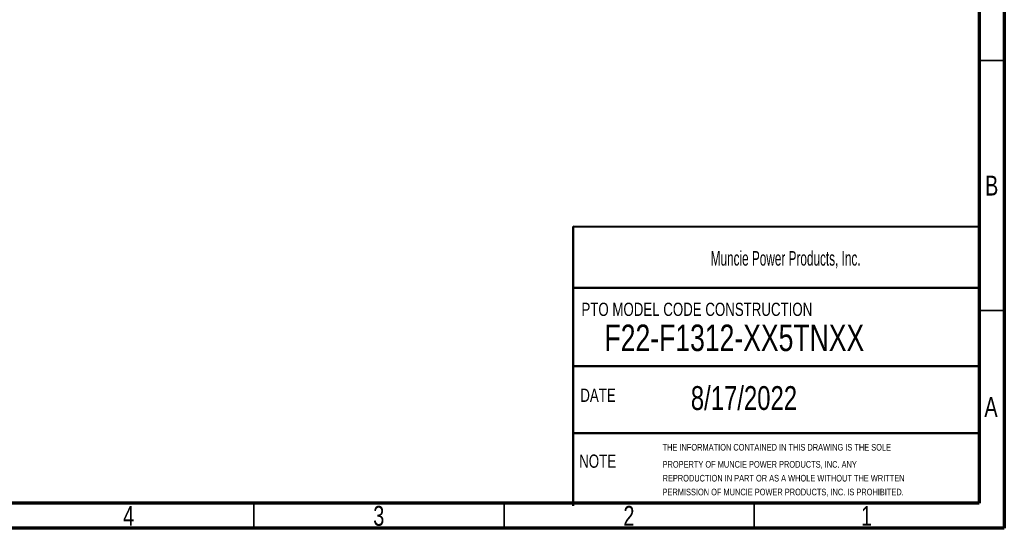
# Model space of a CAD drawing. Header units: inches. Extents: x 0.6 to 16.3, y 0.2 to 11.5.
# Tile 8 of 30: x 8.6 to 16.3, y 0.2 to 4.2. Entities that reach past the tile are written whole.
import ezdxf

# ---------------------------------------------------------------- set-up
doc = ezdxf.new("R2010")
doc.units = ezdxf.units.IN
doc.header["$MEASUREMENT"] = 0
doc.styles.add('SLDTEXTSTYLE0', font='TXT', dxfattribs={"width": 0.75})
doc.styles.add('SLDTEXTSTYLE1', font='TXT', dxfattribs={"width": 0.7})
doc.styles.add('SLDTEXTSTYLE2', font='TXT', dxfattribs={"width": 0.605})

# ---------------------------------------------------------------- blocks, each defined once
blk = doc.blocks.new('SW_NOTE_0')
at = {"color": 0, "linetype": 'Continuous', "lineweight": 0, "char_height": 0.052083, "attachment_point": 1, "style": 'SLDTEXTSTYLE1'}
for s, insert in [('THE INFORMATION CONTAINED IN THIS DRAWING IS THE SOLE', (0, 0.0671)), ('PROPERTY OF MUNCIE POWER PRODUCTS, INC. ANY', (0, -0.0673)), ('REPRODUCTION IN PART OR AS A WHOLE WITHOUT THE WRITTEN', (0, -0.1761)), ('PERMISSION OF MUNCIE POWER PRODUCTS, INC. IS PROHIBITED.', (0, -0.2849))]:
    blk.add_mtext(s, dxfattribs=dict(at, insert=insert))

msp = doc.modelspace()

# ---------------------------------------------------------------- linework, layer by layer
at = {"color": 7, "linetype": 'Continuous', "lineweight": 70}
for p, q in [((16.3386, 11.4961), (16.3386, 0.1969)), ((16.1417, 11.2992), (16.1417, 0.3937)), ((16.1417, 0.3937), (0.7874, 0.3937)), ((16.3386, 0.1969), (0.5906, 0.1969))]:
    msp.add_line(p, q, dxfattribs=at)
at = {"color": 7, "linetype": 'Continuous', "lineweight": 35}
for p, q in [((16.1417, 3.878), (16.3386, 3.878)), ((16.1417, 1.9094), (16.3386, 1.9094)), ((10.4331, 0.3937), (10.4331, 0.1969)), ((12.4016, 0.3937), (12.4016, 0.1969)), ((14.3701, 0.3937), (14.3701, 0.1969))]:
    msp.add_line(p, q, dxfattribs=at)
at = {"color": 7, "linetype": 'Continuous', "lineweight": 50}
for p, q in [((12.9449, 2.5722), (16.1417, 2.5689)), ((12.9449, 2.5722), (12.9449, 0.3742)), ((16.1417, 2.0891), (12.9449, 2.0891)), ((12.9449, 1.4732), (16.1417, 1.4732)), ((12.9449, 0.9451), (16.1417, 0.9451))]:
    msp.add_line(p, q, dxfattribs=at)

# ---------------------------------------------------------------- block references
at = {"color": 7, "linetype": 'Continuous', "lineweight": 0}
msp.add_blockref('SW_NOTE_0', (13.6493, 0.7933), dxfattribs=at)

# ---------------------------------------------------------------- texts
for s, insert, char_height, attachment_point, style in [('B', (16.239, 2.9714), 0.1562, 2, 'SLDTEXTSTYLE0'), ('Muncie Power Products, Inc.', (14.0278, 2.378), 0.114583, 1, 'SLDTEXTSTYLE2'), ('PTO MODEL CODE CONSTRUCTION', (13.0105, 1.9719), 0.104167, 1, 'SLDTEXTSTYLE0'), ('F22-F1312-XX5TNXX', (13.1922, 1.7998), 0.208333, 1, 'SLDTEXTSTYLE0'), ('8/17/2022', (14.2896, 1.3154), 0.1875, 2, 'SLDTEXTSTYLE0'), ('DATE', (13.0018, 1.2954), 0.10417, 1, 'SLDTEXTSTYLE0'), ('A', (16.2338, 1.2293), 0.1562, 2, 'SLDTEXTSTYLE0'), ('NOTE', (12.9931, 0.7772), 0.10417, 1, 'SLDTEXTSTYLE0'), ('4', (9.4472, 0.373), 0.1562, 2, 'SLDTEXTSTYLE0'), ('3', (11.4157, 0.373), 0.1562, 2, 'SLDTEXTSTYLE0'), ('2', (13.3843, 0.373), 0.1562, 2, 'SLDTEXTSTYLE0'), ('1', (15.2543, 0.373), 0.1562, 2, 'SLDTEXTSTYLE0')]:
    msp.add_mtext(s, dxfattribs=dict(at, insert=insert, char_height=char_height, attachment_point=attachment_point, style=style))

doc.saveas('drawing.dxf')
